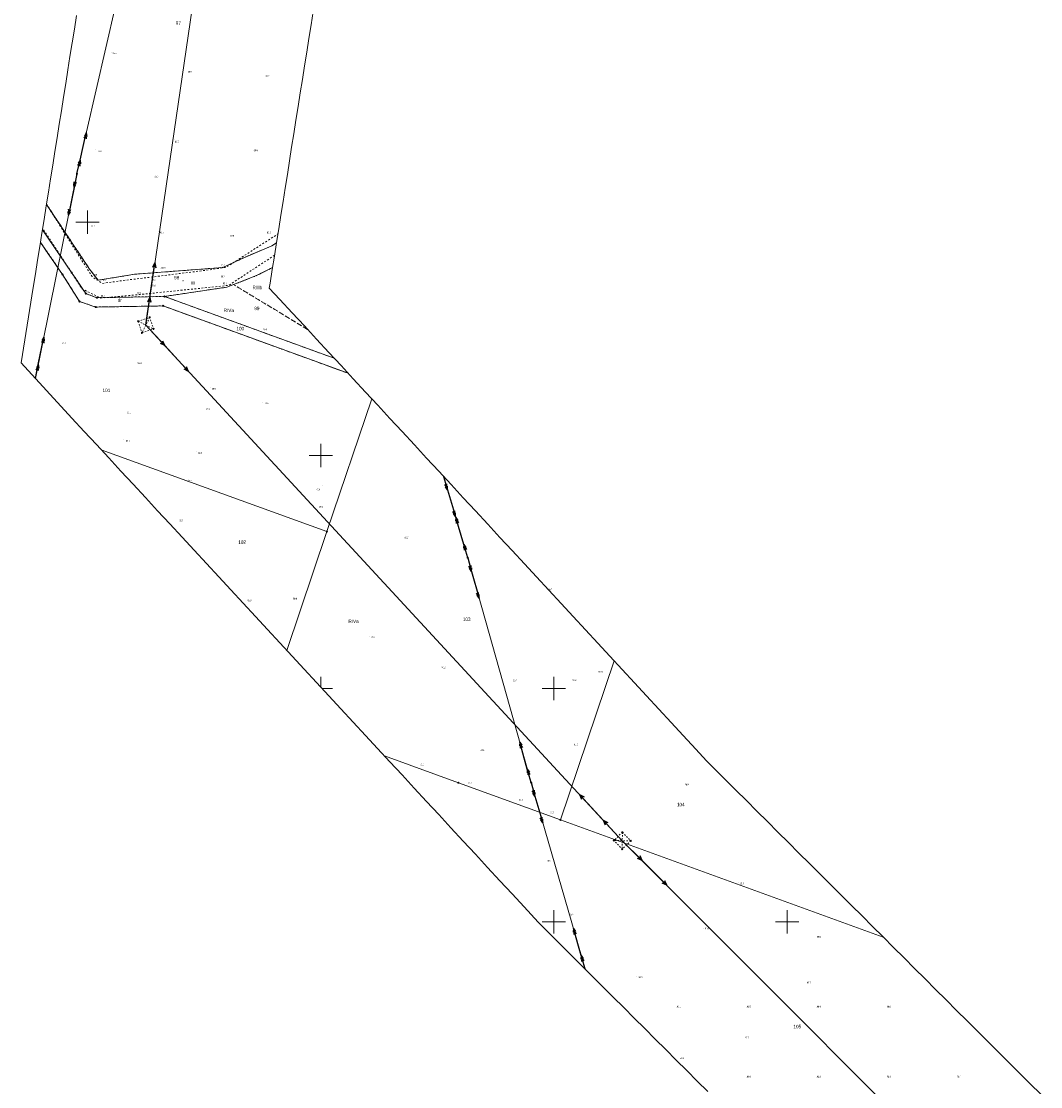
# Model space of a CAD drawing. Header units: metres. Extents: x 6524698 to 6533081, y 5883213 to 5896811.
# Tile 115 of 131: x 6526572 to 6527009, y 5894529 to 5894986. Entities that reach past the tile are written whole.
import ezdxf
from ezdxf.enums import TextEntityAlignment as Align

# ---------------------------------------------------------------- set-up
doc = ezdxf.new("R2010")
doc.units = ezdxf.units.M
for name, pattern in [('mapa zasadnicza$0$0.75_0.75', [1.5, 0.75, -0.75]), ('mapa zasadnicza$0$219-1000', [0]), ('mapa zasadnicza$0$egkk-1000', [3, 2.25, -0.75]), ('mapa zasadnicza$0$egug-1000', [1.5, 0.75, -0.75]), ('mapa zasadnicza$0$suep_sn_1000', [0]), ('mapa zasadnicza$0$suep_wn_1000', [0]), ('mapa zasadnicza$0$supp_1000', [1.25, 0.625, -0.625])]:
    doc.linetypes.add(name, pattern=pattern)
for name, color, linetype in [('mapa zasadnicza$0$202-punkt graniczny', 7, 'Continuous'), ('mapa zasadnicza$0$203-punkt graniczny', 7, 'Continuous'), ('mapa zasadnicza$0$209-oznaczenie konturu klasyfikacyjnego', 7, 'Continuous'), ('mapa zasadnicza$0$210-oznaczenie konturu użytku gruntowego', 7, 'Continuous'), ('mapa zasadnicza$0$211-numer działki ewidencyjnej', 7, 'Continuous'), ('mapa zasadnicza$0$217-kontur klasyfikacyjny', 7, 'Continuous'), ('mapa zasadnicza$0$218-kontur użytku gruntowego', 7, 'Continuous'), ('mapa zasadnicza$0$219-działka ewidencyjna', 7, 'Continuous'), ('mapa zasadnicza$0$pikieta naturalna', 7, 'Continuous'), ('mapa zasadnicza$0$pikieta naturalna-Atr2', 7, 'Continuous'), ('mapa zasadnicza$0$przewód elektroenergetyczny wysokiego napięcia', 7, 'Continuous'), ('mapa zasadnicza$0$przewód elektroenergetyczny średniego napięcia', 7, 'Continuous'), ('mapa zasadnicza$0$Ramki i opis wydruku', 7, 'Continuous'), ('mapa zasadnicza$0$rów melioracyjny (poligon)', 7, 'Continuous'), ('mapa zasadnicza$0$rów melioracyjny (poligon)-Atr17', 7, 'Continuous'), ('mapa zasadnicza$0$słup przewodów napowietrznych', 7, 'Continuous'), ('mapa zasadnicza$0$Wstawianie ramki sekcyjnej z opisem', 7, 'Continuous')]:
    doc.layers.add(name, color=color, linetype=linetype)
doc.styles.add('mapa zasadnicza$0$STANDARD', font='Working1250', dxfattribs={"width": 0.75})

# ---------------------------------------------------------------- blocks, each defined once
blk = doc.blocks.new('mapa zasadnicza$0$PW01')
at = {"linetype": 'Continuous', "lineweight": 13}
h = blk.add_hatch(color=0, dxfattribs=at)
edge = h.paths.add_edge_path()
edge.add_arc((0, 0), 0.045, 0, 360)
blk = doc.blocks.new('mapa zasadnicza$0$US15')
at = {"color": 0, "linetype": 'Continuous', "lineweight": 13}
blk.add_circle((0, 0), 0.25, dxfattribs=at)
blk = doc.blocks.new('mapa zasadnicza$0$SUEP2')
at = {"color": 0, "linetype": 'Continuous'}
for p, q in [((0, 0), (6.027, 0)), ((5.027, 0), (3.527, 0.5)), ((5.027, 0), (3.527, -0.5)), ((6.027, 0), (4.527, 0.5)), ((6.027, 0), (4.527, -0.5)), ((6.027, 0), (18.027, 0)), ((17.027, 0), (15.527, 0.5)), ((17.027, 0), (15.527, -0.5)), ((18.027, 0), (16.527, 0.5)), ((18.027, 0), (16.527, -0.5))]:
    blk.add_line(p, q, dxfattribs=at)
blk = doc.blocks.new('mapa zasadnicza$0$SUEP3')
at = {"color": 0, "linetype": 'Continuous'}
for p, q in [((0, 0), (12.003, 0)), ((12.003, 0), (10.003, 0.75)), ((10.003, 0.75), (11.003, 0)), ((12.003, 0), (10.003, -0.75)), ((11.003, 0), (10.003, -0.75)), ((12.003, 0), (27.003, 0)), ((27.003, 0), (25.003, 0.75)), ((25.003, 0.75), (26.003, 0)), ((27.003, 0), (25.003, -0.75)), ((26.003, 0), (25.003, -0.75))]:
    blk.add_line(p, q, dxfattribs=at)
blk = doc.blocks.new('mapa zasadnicza$0$SM05')
at = {"color": 0, "linetype": 'Continuous', "lineweight": 13}
blk.add_circle((0, 0), 0.25, dxfattribs=at)
blk = doc.blocks.new('mapa zasadnicza$0$202')
at = {"color": 0, "linetype": 'Continuous', "lineweight": 0}
blk.add_circle((0, 0), 0.25, dxfattribs=at)
blk = doc.blocks.new('mapa zasadnicza$0$203')
at = {"linetype": 'Continuous', "lineweight": 0}
h = blk.add_hatch(color=0, dxfattribs=at)
edge = h.paths.add_edge_path()
edge.add_arc((0, 0), 0.045, 0, 360)

msp = doc.modelspace()

# ---------------------------------------------------------------- linework, layer by layer
at = {"layer": 'mapa zasadnicza$0$217-kontur klasyfikacyjny', "color": 92, "linetype": 'mapa zasadnicza$0$egkk-1000', "lineweight": 18, "flags": 128}
for points in [[(6526582.382, 5894907.641), (6526600.83, 5894879.88)], [(6526589.25, 5894877.61), (6526579.799, 5894891.35)], [(6526667.03, 5894884.77), (6526679.07, 5894889.89)], [(6526679.07, 5894889.89), (6526681.019, 5894891.126)], [(6526658.07, 5894880.58), (6526667.03, 5894884.77)], [(6526600.83, 5894879.88), (6526604.51, 5894875.1)], [(6526620.31, 5894877.68), (6526658.07, 5894880.58)], [(6526679.33, 5894880.539), (6526672.41, 5894877.07)], [(6526596.53, 5894865.99), (6526589.25, 5894877.61)], [(6526604.51, 5894875.1), (6526620.31, 5894877.68)], [(6526672.41, 5894877.07), (6526662.57, 5894873.24)], [(6526659.72, 5894872.13), (6526632.97, 5894868.15)], [(6526662.57, 5894873.24), (6526659.72, 5894872.13)], [(6526694.356, 5894853.999), (6526662.57, 5894873.24)], [(6526603.53, 5894863.6), (6526596.53, 5894865.99)], [(6526632.97, 5894868.15), (6526705.809, 5894841.617)], [(6526632.44, 5894864.09), (6526603.53, 5894863.6)], [(6526711.742, 5894835.203), (6526632.44, 5894864.09)]]:
    msp.add_lwpolyline(points, dxfattribs=at)
at = {"layer": 'mapa zasadnicza$0$218-kontur użytku gruntowego', "color": 3, "linetype": 'mapa zasadnicza$0$egug-1000', "lineweight": 18, "flags": 128}
for points in [[(6526582.382, 5894907.641), (6526600.83, 5894879.88)], [(6526593.17, 5894878.39), (6526580.657, 5894896.763)], [(6526579.799, 5894891.35), (6526589.25, 5894877.61)], [(6526667.03, 5894884.77), (6526679.07, 5894889.89)], [(6526679.07, 5894889.89), (6526681.019, 5894891.126)], [(6526658.07, 5894880.58), (6526667.03, 5894884.77)], [(6526600.83, 5894879.88), (6526604.51, 5894875.1)], [(6526620.31, 5894877.68), (6526658.07, 5894880.58)], [(6526672.41, 5894877.07), (6526679.33, 5894880.539)], [(6526589.25, 5894877.61), (6526596.53, 5894865.99)], [(6526599.24, 5894869.36), (6526593.17, 5894878.39)], [(6526604.51, 5894875.1), (6526620.31, 5894877.68)], [(6526662.57, 5894873.24), (6526672.41, 5894877.07)], [(6526659.72, 5894872.13), (6526632.97, 5894868.15)], [(6526662.57, 5894873.24), (6526659.72, 5894872.13)], [(6526694.356, 5894853.999), (6526662.57, 5894873.24)], [(6526596.53, 5894865.99), (6526603.53, 5894863.6)], [(6526604.04, 5894867.62), (6526599.24, 5894869.36)], [(6526632.97, 5894868.15), (6526604.04, 5894867.62)], [(6526632.97, 5894868.15), (6526705.809, 5894841.617)], [(6526603.53, 5894863.6), (6526632.44, 5894864.09)], [(6526632.44, 5894864.09), (6526711.742, 5894835.203)]]:
    msp.add_lwpolyline(points, dxfattribs=at)
at = {"layer": 'mapa zasadnicza$0$219-działka ewidencyjna', "color": 7, "linetype": 'mapa zasadnicza$0$219-1000', "lineweight": 18, "flags": 128}
for points in [[(6526600.83, 5894879.88), (6526582.382, 5894907.641)], [(6526593.17, 5894878.39), (6526580.657, 5894896.763)], [(6526589.25, 5894877.61), (6526579.799, 5894891.35)], [(6526679.07, 5894889.89), (6526667.03, 5894884.77)], [(6526681.019, 5894891.126), (6526679.07, 5894889.89)], [(6526667.03, 5894884.77), (6526658.07, 5894880.58)], [(6526604.51, 5894875.1), (6526600.83, 5894879.88)], [(6526658.07, 5894880.58), (6526620.31, 5894877.68)], [(6526679.33, 5894880.539), (6526672.41, 5894877.07)], [(6526596.53, 5894865.99), (6526589.25, 5894877.61)], [(6526599.24, 5894869.36), (6526593.17, 5894878.39)], [(6526620.31, 5894877.68), (6526604.51, 5894875.1)], [(6526672.41, 5894877.07), (6526659.72, 5894872.13)], [(6526659.72, 5894872.13), (6526632.97, 5894868.15)], [(6526603.53, 5894863.6), (6526596.53, 5894865.99)], [(6526599.24, 5894869.36), (6526604.04, 5894867.62)], [(6526632.97, 5894868.15), (6526604.04, 5894867.62)], [(6526705.804, 5894841.621), (6526632.97, 5894868.15)], [(6526632.44, 5894864.09), (6526603.53, 5894863.6)], [(6526711.742, 5894835.203), (6526632.44, 5894864.09)], [(6526721.867, 5894824.257), (6526702.62, 5894767.28)], [(6526702.62, 5894767.28), (6526605.841, 5894802.423)], [(6526702.62, 5894767.28), (6526685.429, 5894716.376)], [(6526825.757, 5894711.933), (6526802.74, 5894643.71)], [(6526759.02, 5894659.59), (6526727.296, 5894671.116)], [(6526802.74, 5894643.71), (6526759.02, 5894659.59)], [(6526941.196, 5894593.395), (6526802.74, 5894643.71)]]:
    msp.add_lwpolyline(points, dxfattribs=at)
at = {"layer": 'mapa zasadnicza$0$przewód elektroenergetyczny wysokiego napięcia', "color": 1, "linetype": 'mapa zasadnicza$0$suep_wn_1000', "lineweight": 18, "flags": 128}
for points in [[(6526658.75, 5895086.57), (6526624.97, 5894855.86)], [(6526624.97, 5894855.86), (6526658.75, 5895086.57)], [(6526829.31, 5894634.74), (6526624.97, 5894855.86)], [(6526624.97, 5894855.86), (6526829.31, 5894634.74)], [(6527004.625, 5894459.125), (6526829.31, 5894634.74)]]:
    msp.add_lwpolyline(points, dxfattribs=at)
at = {"layer": 'mapa zasadnicza$0$przewód elektroenergetyczny średniego napięcia', "color": 1, "linetype": 'mapa zasadnicza$0$suep_sn_1000', "lineweight": 18, "flags": 128}
for points in [[(6526595.44, 5894920.73), (6526616.12, 5895011)], [(6526577.651, 5894833.019), (6526595.44, 5894920.73)], [(6526763.02, 5894756.04), (6526752.633, 5894790.992)], [(6526752.633, 5894790.992), (6526763.02, 5894756.04)], [(6526790.2, 5894659.66), (6526763.02, 5894756.04)], [(6526813.327, 5894579.717), (6526790.2, 5894659.66)]]:
    msp.add_lwpolyline(points, dxfattribs=at)
at = {"layer": 'mapa zasadnicza$0$Ramki i opis wydruku', "color": 7, "linetype": 'Continuous', "lineweight": 13, "flags": 128}
for points in [[(6526696.78, 5894990.4), (6526695.85, 5894984.58), (6526694.93, 5894978.75), (6526694, 5894972.92), (6526693.08, 5894967.09), (6526692.15, 5894961.26), (6526691.23, 5894955.43), (6526690.3, 5894949.6), (6526689.38, 5894943.78), (6526688.45, 5894937.95), (6526687.52, 5894932.12), (6526686.6, 5894926.29), (6526685.67, 5894920.46), (6526684.75, 5894914.63), (6526683.82, 5894908.8), (6526682.9, 5894902.98), (6526681.97, 5894897.15), (6526681.05, 5894891.32), (6526680.12, 5894885.49), (6526679.19, 5894879.66), (6526678.27, 5894873.83), (6526677.94, 5894871.75), (6526682.47, 5894866.85), (6526687.71, 5894861.18), (6526692.96, 5894855.51), (6526698.2, 5894849.84), (6526703.44, 5894844.18), (6526708.68, 5894838.51), (6526713.93, 5894832.84), (6526719.17, 5894827.17), (6526724.41, 5894821.51), (6526729.65, 5894815.84), (6526734.89, 5894810.17), (6526740.14, 5894804.5), (6526745.38, 5894798.83), (6526750.62, 5894793.17), (6526755.86, 5894787.5), (6526761.11, 5894781.83), (6526766.35, 5894776.16), (6526771.59, 5894770.5), (6526776.83, 5894764.83), (6526782.08, 5894759.16), (6526787.32, 5894753.49), (6526792.56, 5894747.83), (6526797.8, 5894742.16), (6526803.04, 5894736.49), (6526808.29, 5894730.82), (6526813.53, 5894725.16), (6526818.77, 5894719.49), (6526824.01, 5894713.82), (6526829.26, 5894708.15), (6526834.5, 5894702.49), (6526839.74, 5894696.82), (6526844.98, 5894691.15), (6526850.23, 5894685.48), (6526855.47, 5894679.82), (6526860.79, 5894674.06), (6526865.44, 5894668.99), (6526869.04, 5894665.4), (6526873.55, 5894660.9), (6526878.05, 5894656.4), (6526882.56, 5894651.91), (6526887.06, 5894647.41), (6526891.57, 5894642.91), (6526896.08, 5894638.42), (6526900.58, 5894633.92), (6526905.09, 5894629.42), (6526909.6, 5894624.93), (6526914.1, 5894620.43), (6526918.61, 5894615.94), (6526923.12, 5894611.44), (6526927.62, 5894606.94), (6526932.13, 5894602.45), (6526936.63, 5894597.95), (6526941.14, 5894593.45), (6526945.65, 5894588.96), (6526950.15, 5894584.46), (6526954.66, 5894579.96), (6526959.17, 5894575.47), (6526963.67, 5894570.97), (6526968.18, 5894566.47), (6526972.69, 5894561.98), (6526977.19, 5894557.48), (6526981.7, 5894552.98), (6526986.2, 5894548.49), (6526990.71, 5894543.99), (6526995.22, 5894539.5), (6526999.72, 5894535), (6527004.23, 5894530.5), (6527008.74, 5894526.01)], [(6526866, 5894527.16), (6526861.49, 5894531.66), (6526856.99, 5894536.15), (6526852.48, 5894540.65), (6526847.98, 5894545.15), (6526843.47, 5894549.64), (6526838.96, 5894554.14), (6526834.46, 5894558.64), (6526829.95, 5894563.13), (6526825.44, 5894567.63), (6526820.94, 5894572.13), (6526816.43, 5894576.62), (6526811.92, 5894581.12), (6526807.42, 5894585.62), (6526802.91, 5894590.11), (6526798.41, 5894594.61), (6526793.23, 5894599.78), (6526787.22, 5894606.33), (6526782.06, 5894611.91), (6526776.81, 5894617.58), (6526771.57, 5894623.25), (6526766.33, 5894628.92), (6526761.09, 5894634.58), (6526755.84, 5894640.25), (6526750.6, 5894645.92), (6526745.36, 5894651.59), (6526740.12, 5894657.25), (6526734.88, 5894662.92), (6526729.63, 5894668.59), (6526724.39, 5894674.26), (6526719.15, 5894679.92), (6526713.91, 5894685.59), (6526708.66, 5894691.26), (6526703.42, 5894696.93), (6526698.18, 5894702.59), (6526692.94, 5894708.26), (6526687.69, 5894713.93), (6526682.45, 5894719.6), (6526677.21, 5894725.26), (6526671.97, 5894730.93), (6526666.73, 5894736.6), (6526661.48, 5894742.27), (6526656.24, 5894747.93), (6526651, 5894753.6), (6526645.76, 5894759.27), (6526640.51, 5894764.94), (6526635.27, 5894770.61), (6526630.03, 5894776.27), (6526624.79, 5894781.94), (6526619.55, 5894787.61), (6526614.3, 5894793.28), (6526609.06, 5894798.94), (6526603.82, 5894804.61), (6526598.58, 5894810.28), (6526593.27, 5894816.01), (6526571.58, 5894839.63), (6526576.73, 5894872.03), (6526577.66, 5894877.86), (6526578.58, 5894883.69), (6526579.51, 5894889.52), (6526580.43, 5894895.34), (6526581.36, 5894901.17), (6526582.28, 5894907), (6526583.21, 5894912.83), (6526584.13, 5894918.66), (6526585.06, 5894924.49), (6526585.99, 5894930.32), (6526586.91, 5894936.14), (6526587.84, 5894941.97), (6526588.76, 5894947.8), (6526589.69, 5894953.63), (6526590.61, 5894959.46), (6526591.54, 5894965.29), (6526592.46, 5894971.12), (6526593.39, 5894976.94), (6526594.32, 5894982.77), (6526595.24, 5894988.6)]]:
    msp.add_lwpolyline(points, dxfattribs=at)
at = {"layer": 'mapa zasadnicza$0$rów melioracyjny (poligon)', "color": 7, "linetype": 'mapa zasadnicza$0$0.75_0.75', "lineweight": 18, "flags": 128}
for points in [[(6526582.385, 5894907.658), (6526601.93, 5894876.69), (6526606.26, 5894873.73), (6526615.12, 5894874.97), (6526627.15, 5894876.42), (6526651.67, 5894879.51), (6526659.41, 5894880.65), (6526681.24, 5894894.68), (6526681.626, 5894894.968)], [(6526680.172, 5894885.819), (6526660.53, 5894872.91), (6526620.42, 5894868.77), (6526605.61, 5894867.48), (6526597.7, 5894871.31), (6526580.75, 5894897.347)]]:
    msp.add_lwpolyline(points, dxfattribs=at)
at = {"layer": 'mapa zasadnicza$0$słup przewodów napowietrznych', "color": 7, "linetype": 'mapa zasadnicza$0$supp_1000', "lineweight": 18, "flags": 128}
for points in [[(6526621.66, 5894857.51), (6526626.62, 5894859.16), (6526628.28, 5894854.22), (6526623.31, 5894852.56)], [(6526621.66, 5894857.51), (6526628.28, 5894854.22)], [(6526621.66, 5894857.51), (6526623.31, 5894852.56)], [(6526626.62, 5894859.16), (6526623.31, 5894852.56)], [(6526829.35, 5894638.35), (6526832.92, 5894634.68), (6526829.27, 5894631.13), (6526825.7, 5894634.8)], [(6526829.35, 5894638.35), (6526825.7, 5894634.8)], [(6526829.35, 5894638.35), (6526829.27, 5894631.13)], [(6526832.92, 5894634.68), (6526825.7, 5894634.8)]]:
    msp.add_lwpolyline(points, dxfattribs=at)
at = {"layer": 'mapa zasadnicza$0$Wstawianie ramki sekcyjnej z opisem', "color": 7, "linetype": 'Continuous', "lineweight": 13, "flags": 128}
for points in [[(6526600, 5894895), (6526600, 5894905)], [(6526595, 5894900), (6526605, 5894900)], [(6526700, 5894795), (6526700, 5894805)], [(6526695, 5894800), (6526705, 5894800)], [(6526700, 5894700.624), (6526700, 5894705)], [(6526800, 5894695), (6526800, 5894705)], [(6526700.578, 5894700), (6526705, 5894700)], [(6526795, 5894700), (6526805, 5894700)], [(6526800, 5894595), (6526800, 5894605)], [(6526900, 5894595), (6526900, 5894605)], [(6526795, 5894600), (6526805, 5894600)], [(6526895, 5894600), (6526905, 5894600)]]:
    msp.add_lwpolyline(points, dxfattribs=at)

# ---------------------------------------------------------------- block references
at = {"layer": 'mapa zasadnicza$0$202-punkt graniczny', "color": 7, "linetype": 'Continuous', "lineweight": 18}
for p in [(6526589.25, 5894877.61), (6526593.17, 5894878.39), (6526596.53, 5894865.99), (6526599.24, 5894869.36), (6526604.04, 5894867.62), (6526632.97, 5894868.15), (6526603.53, 5894863.6), (6526632.44, 5894864.09), (6526702.62, 5894767.28), (6526759.02, 5894659.59), (6526802.74, 5894643.71)]:
    msp.add_blockref('mapa zasadnicza$0$202', p, dxfattribs=at)
at = {"layer": 'mapa zasadnicza$0$203-punkt graniczny', "color": 7, "linetype": 'Continuous', "lineweight": 18}
for p in [(6526679.07, 5894889.89), (6526667.03, 5894884.77), (6526600.83, 5894879.88), (6526658.07, 5894880.58), (6526604.51, 5894875.1), (6526620.31, 5894877.68), (6526672.41, 5894877.07), (6526659.72, 5894872.13)]:
    msp.add_blockref('mapa zasadnicza$0$203', p, dxfattribs=at)
at = {"layer": 'mapa zasadnicza$0$pikieta naturalna', "color": 7, "linetype": 'Continuous', "lineweight": 13}
for p in [(6526610.13, 5894972.9), (6526642.29, 5894965.1), (6526675.41, 5894962.98), (6526637.29, 5894935.49), (6526603.51, 5894931.2), (6526671.04, 5894930.86), (6526627.01, 5894920.54), (6526600.9, 5894897.64), (6526630.24, 5894895.86), (6526662.65, 5894895.89), (6526681.08, 5894894.78), (6526631.1, 5894880.02), (6526659.34, 5894880.78), (6526602.03, 5894876.69), (6526627.05, 5894876.54), (6526659.54, 5894876.59), (6526606.31, 5894873.78), (6526626.76, 5894873.32), (6526660.39, 5894873.04), (6526605.57, 5894867.58), (6526620.34, 5894868.85), (6526674.29, 5894852.11), (6526588.46, 5894848.49), (6526620.86, 5894839.47), (6526652.58, 5894828.93), (6526675.12, 5894822.68), (6526616.4, 5894819.62), (6526650.52, 5894819.77), (6526615.55, 5894806.68), (6526646.73, 5894801.77), (6526642.84, 5894788.8), (6526700.63, 5894786.94), (6526704.3, 5894777.98), (6526638.61, 5894772.28), (6526735.38, 5894765.76), (6526667.62, 5894738.43), (6526796.88, 5894741.93), (6526692.4, 5894737.66), (6526720.86, 5894722.32), (6526751.33, 5894708.82), (6526824.05, 5894706.08), (6526781.43, 5894702.15), (6526807.14, 5894703.95), (6526767.39, 5894674.07), (6526813.68, 5894675.43), (6526741.41, 5894666.61), (6526762.45, 5894658.85), (6526855.72, 5894659.21), (6526786.84, 5894650.22), (6526802.38, 5894644.88), (6526796.4, 5894626.49), (6526879.16, 5894616.79), (6526806.11, 5894603.27), (6526864.01, 5894596.93), (6526912.57, 5894593.17), (6526835.37, 5894576.48), (6526907.82, 5894574.23), (6526852.57, 5894563.17), (6526882.57, 5894563.17), (6526912.57, 5894563.17), (6526942.57, 5894563.17), (6526881.05, 5894551.07), (6526853.18, 5894542.42), (6526882.57, 5894533.17), (6526912.57, 5894533.17), (6526942.57, 5894533.17), (6526972.57, 5894533.17)]:
    msp.add_blockref('mapa zasadnicza$0$PW01', p, dxfattribs=at)
at = {"layer": 'mapa zasadnicza$0$przewód elektroenergetyczny wysokiego napięcia', "color": 1, "linetype": 'Continuous', "lineweight": 18}
for p, rotation in [((6526624.97, 5894855.86), 81.67), ((6526624.97, 5894855.86), 312.741), ((6526829.31, 5894634.74), 132.741), ((6526829.31, 5894634.74), 314.951)]:
    msp.add_blockref('mapa zasadnicza$0$SUEP3', p, dxfattribs=dict(at, rotation=rotation))
at = {"layer": 'mapa zasadnicza$0$przewód elektroenergetyczny średniego napięcia', "color": 1, "linetype": 'Continuous', "lineweight": 18}
for p, rotation in [((6526595.44, 5894920.73), 77.097), ((6526595.44, 5894920.73), 258.535), ((6526577.651, 5894833.019), 78.535), ((6526752.633, 5894790.992), 286.5509999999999), ((6526763.02, 5894756.04), 106.551), ((6526763.02, 5894756.04), 285.749), ((6526790.2, 5894659.66), 105.749), ((6526790.2, 5894659.66), 286.135), ((6526813.327, 5894579.717), 106.135)]:
    msp.add_blockref('mapa zasadnicza$0$SUEP2', p, dxfattribs=dict(at, rotation=rotation))
at = {"layer": 'mapa zasadnicza$0$słup przewodów napowietrznych', "color": 7, "linetype": 'Continuous', "lineweight": 18}
for name, p in [('mapa zasadnicza$0$US15', (6526595.44, 5894920.73)), ('mapa zasadnicza$0$SM05', (6526621.66, 5894857.51)), ('mapa zasadnicza$0$SM05', (6526626.62, 5894859.16)), ('mapa zasadnicza$0$SM05', (6526623.31, 5894852.56)), ('mapa zasadnicza$0$SM05', (6526628.28, 5894854.22)), ('mapa zasadnicza$0$US15', (6526763.02, 5894756.04)), ('mapa zasadnicza$0$US15', (6526790.2, 5894659.66)), ('mapa zasadnicza$0$SM05', (6526829.35, 5894638.35)), ('mapa zasadnicza$0$SM05', (6526825.7, 5894634.8)), ('mapa zasadnicza$0$SM05', (6526832.92, 5894634.68)), ('mapa zasadnicza$0$SM05', (6526829.27, 5894631.13))]:
    msp.add_blockref(name, p, dxfattribs=at)

# ---------------------------------------------------------------- texts
at = {"layer": 'mapa zasadnicza$0$209-oznaczenie konturu klasyfikacyjnego', "color": 3, "linetype": 'Continuous', "lineweight": 18, "style": 'mapa zasadnicza$0$STANDARD', "width": 0.79}
for s, p in [('RIIIb', (6526670.72, 5894871.24)), ('RIVa', (6526658.34, 5894861.47)), ('RIVa', (6526711.86, 5894728.1))]:
    msp.add_text(s, height=1.5, dxfattribs=at).set_placement(p)
at = {"layer": 'mapa zasadnicza$0$210-oznaczenie konturu użytku gruntowego', "color": 3, "linetype": 'Continuous', "lineweight": 18, "style": 'mapa zasadnicza$0$STANDARD', "width": 0.79}
for s, p in [('W', (6526644.28, 5894873.2)), ('dr', (6526612.9, 5894865.84))]:
    msp.add_text(s, height=1.5, dxfattribs=at).set_placement(p)
at = {"layer": 'mapa zasadnicza$0$211-numer działki ewidencyjnej', "color": 7, "linetype": 'Continuous', "lineweight": 18, "style": 'mapa zasadnicza$0$STANDARD', "width": 0.79}
for s, p in [('97', (6526637.82, 5894984.62)), ('98', (6526637.12, 5894875.47)), ('99', (6526671.5, 5894862.27)), ('100', (6526663.83, 5894853.62)), ('101', (6526606.43, 5894827.13)), ('102', (6526664.63, 5894762.03)), ('103', (6526760.92, 5894728.97))]:
    msp.add_text(s, height=1.5, dxfattribs=at).set_placement(p)
for s, p in [('104', (6526856.05, 5894649.48)), ('105', (6526905.98, 5894554.27))]:
    msp.add_text(s, height=1.5, dxfattribs=at).set_placement(p, align=Align.RIGHT)
at = {"layer": 'mapa zasadnicza$0$pikieta naturalna-Atr2', "color": 7, "style": 'mapa zasadnicza$0$STANDARD', "width": 0.667}
for s, p in [('89.5', (6526610.77, 5894972.14)), ('89.9', (6526643.01, 5894964.08)), ('90.2', (6526676.3, 5894962.23)), ('89.7', (6526637.49, 5894934.14)), ('89.2', (6526604.67, 5894930.08)), ('89.5', (6526671.48, 5894930.42)), ('89.0', (6526628.68, 5894919.23)), ('88.9', (6526601.5, 5894897.73)), ('88.7', (6526631.06, 5894895.21)), ('89.0', (6526661.17, 5894893.81)), ('89.5', (6526676.95, 5894895.15)), ('88.9', (6526631.73, 5894880.05)), ('89.2', (6526657.26, 5894881.01)), ('89.0', (6526602.43, 5894877.08)), ('88.9', (6526606.11, 5894874.86)), ('88.7', (6526627.79, 5894874.92)), ('88.2', (6526657.17, 5894876.3)), ('87.0', (6526627.47, 5894872.5)), ('88.7', (6526658.05, 5894873.38)), ('89.2', (6526605.72, 5894868)), ('89.2', (6526621.31, 5894869.35)), ('89.0', (6526675.3, 5894853.55)), ('89.2', (6526589.06, 5894847.72)), ('89.4', (6526621.48, 5894839.2)), ('89.5', (6526653.31, 5894828.14)), ('89.5', (6526650.94, 5894819.4)), ('89.5', (6526676.24, 5894822.01)), ('89.5', (6526616.94, 5894818.02)), ('89.7', (6526616.45, 5894805.86)), ('89.7', (6526647.49, 5894800.65)), ('89.5', (6526643.1, 5894789.03)), ('89.4', (6526698.12, 5894784.96)), ('89.5', (6526699.36, 5894777.58)), ('89.7', (6526639.37, 5894771.75)), ('89.5', (6526735.98, 5894764.32)), ('90.7', (6526797.54, 5894742.02)), ('89.9', (6526668.66, 5894737.43)), ('89.9', (6526688.19, 5894738.18)), ('89.7', (6526721.7, 5894721.65)), ('90.2', (6526751.85, 5894708.66)), ('90.9', (6526819.15, 5894706.77)), ('90.7', (6526782.49, 5894702.99)), ('91.0', (6526808.03, 5894703.22)), ('90.2', (6526768.5, 5894673.24)), ('90.5', (6526808.61, 5894675.53)), ('90.0', (6526742.73, 5894667.06)), ('90.2', (6526763.18, 5894658.99)), ('90.9', (6526856.14, 5894658.41)), ('90.7', (6526785.03, 5894651.81)), ('90.7', (6526798.48, 5894646.52)), ('90.5', (6526796.95, 5894625.71)), ('91.0', (6526879.86, 5894616.07)), ('90.4', (6526806.66, 5894602.76)), ('91.0', (6526864.75, 5894596.68)), ('90.8', (6526912.77, 5894593.17)), ('90.0', (6526836.27, 5894575.79)), ('90.7', (6526908.51, 5894573.52)), ('90.1', (6526852.77, 5894563.17)), ('90.5', (6526882.77, 5894563.17)), ('90.9', (6526912.77, 5894563.17)), ('90.8', (6526942.77, 5894563.17)), ('90.5', (6526882.09, 5894549.93)), ('89.9', (6526854.13, 5894541.12)), ('90.6', (6526882.77, 5894533.17)), ('91.2', (6526912.77, 5894533.17)), ('91.0', (6526942.77, 5894533.17)), ('90.4', (6526972.77, 5894533.17))]:
    msp.add_text(s, height=0.75, dxfattribs=at).set_placement(p)
at = {"layer": 'mapa zasadnicza$0$rów melioracyjny (poligon)-Atr17', "color": 7, "style": 'mapa zasadnicza$0$STANDARD', "width": 0.667}
msp.add_text('w.', height=0.75, dxfattribs=at).set_placement((6526640.65, 5894874.67))
msp.add_text('w.', height=0.75, dxfattribs=at).set_placement((6526640.65, 5894874.67))

doc.saveas('drawing.dxf')
